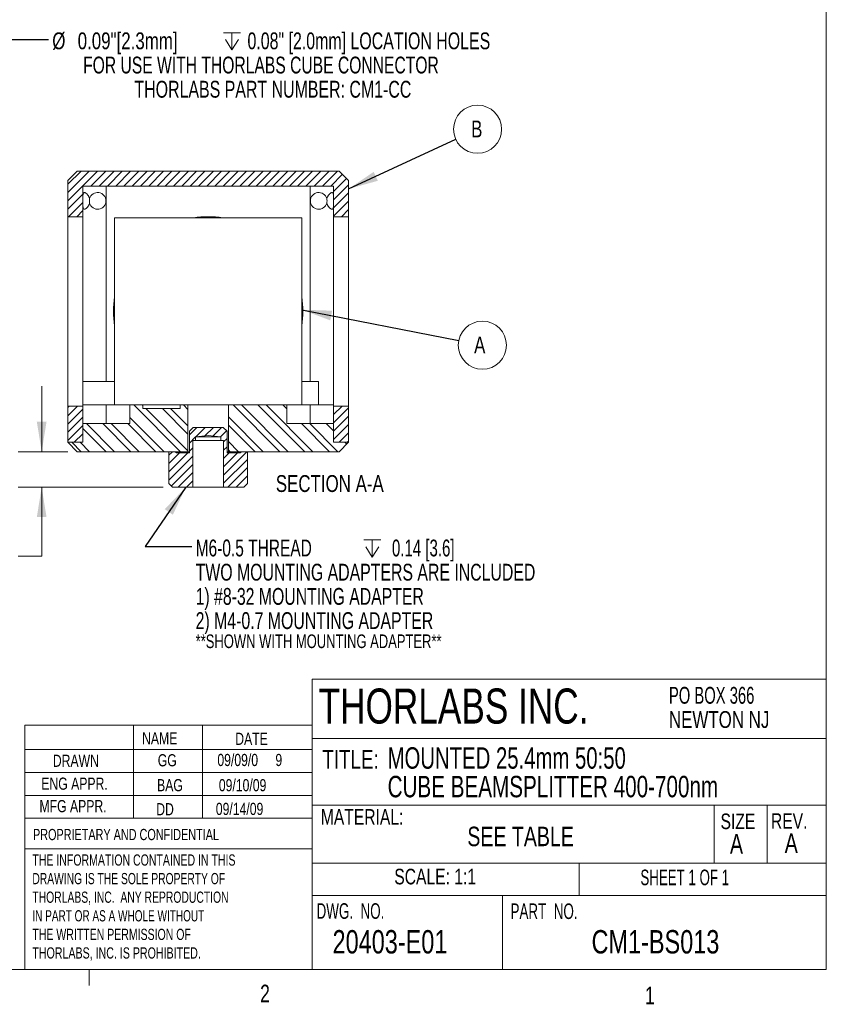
# Model space of a CAD drawing. Header units: inches. Extents: x 0.3 to 10.7, y 0.2 to 8.2.
# Tile 4 of 8: x 6.3 to 10.7, y 0.2 to 5.5. Entities that reach past the tile are written whole.
import ezdxf

# ---------------------------------------------------------------- set-up
doc = ezdxf.new("R2010")
doc.units = ezdxf.units.IN
doc.header["$MEASUREMENT"] = 0
doc.styles.add('SLDTEXTSTYLE0', font='TXT', dxfattribs={"width": 0.75})
doc.styles.add('SLDTEXTSTYLE1', font='TXT', dxfattribs={"width": 0.642857})
doc.styles.add('SLDTEXTSTYLE10', font='TXT', dxfattribs={"width": 0.65625})
doc.styles.add('SLDTEXTSTYLE19', font='TXT', dxfattribs={"width": 0.72})
doc.styles.add('SLDTEXTSTYLE2', font='TXT', dxfattribs={"width": 0.721154})
doc.styles.add('SLDTEXTSTYLE23', font='TXT', dxfattribs={"width": 0.6875})
doc.styles.add('SLDTEXTSTYLE24', font='TXT', dxfattribs={"width": 0.706731})
doc.styles.add('SLDTEXTSTYLE25', font='TXT', dxfattribs={"width": 0.694853})
doc.styles.add('SLDTEXTSTYLE26', font='TXT', dxfattribs={"width": 0.703125})
doc.styles.add('SLDTEXTSTYLE27', font='TXT', dxfattribs={"width": 0.711207})
doc.styles.add('SLDTEXTSTYLE3', font='TXT', dxfattribs={"width": 0.6375})
doc.styles.add('SLDTEXTSTYLE4', font='TXT', dxfattribs={"width": 0.701613})
doc.styles.add('SLDTEXTSTYLE5', font='TXT', dxfattribs={"width": 0.685345})
doc.styles.add('SLDTEXTSTYLE6', font='TXT', dxfattribs={"width": 0.689516})
doc.styles.add('SLDTEXTSTYLE7', font='TXT', dxfattribs={"width": 0.666667})
doc.styles.add('SLDTEXTSTYLE8', font='TXT', dxfattribs={"width": 0.701087})
doc.styles.add('SLDTEXTSTYLE9', font='TXT', dxfattribs={"width": 0.708333})
doc.dimstyles.new('SLDDIMSTYLE2', dxfattribs={"dimtxt": 0.09, "dimasz": 0.16, "dimexe": 0, "dimexo": 0.0625, "dimgap": 0.0225, "dimtad": 0, "dimtih": 1, "dimtoh": 1, "dimdsep": 46, "dimtxsty": 'SLDTEXTSTYLE0', "dimsah": 1, "dimcen": 0.09, "dimadec": 0, "dimazin": 0, "dimtfac": 1, "dimtofl": 0, "dimtmove": 0, "dimatfit": 3, "dimfxl": 1, "dimtolj": 1, "dimtzin": 12, "dimarcsym": 0})
doc.dimstyles.new('SLDDIMSTYLE3', dxfattribs={"dimtxt": 0.16, "dimasz": 0.16, "dimexe": 0, "dimexo": 0.0625, "dimgap": 0.04, "dimtad": 0, "dimtih": 1, "dimtoh": 1, "dimdec": 0, "dimzin": 0, "dimdsep": 46, "dimtxsty": 'Standard', "dimsah": 1, "dimcen": 0.09, "dimadec": 0, "dimazin": 0, "dimtfac": 1, "dimtdec": 0, "dimtofl": 0, "dimtmove": 0, "dimatfit": 3, "dimfxl": 1, "dimtolj": 1, "dimtzin": 0, "dimarcsym": 0})

# ---------------------------------------------------------------- blocks, each defined once
blk = doc.blocks.new('SW_NOTE_0')
at = {"color": 0, "linetype": 'Continuous', "lineweight": 0, "char_height": 0.06, "attachment_point": 1}
for s, insert, style in [('THE INFORMATION CONTAINED IN THIS', (0, 0.0766), 'SLDTEXTSTYLE4'), ('DRAWING IS THE SOLE PROPERTY OF', (0, -0.0227), 'SLDTEXTSTYLE5'), ('THORLABS, INC.  ANY REPRODUCTION ', (0, -0.1221), 'SLDTEXTSTYLE6'), ('IN PART OR AS A WHOLE WITHOUT', (0, -0.2215), 'SLDTEXTSTYLE7'), ('THE WRITTEN PERMISSION OF', (0, -0.3208), 'SLDTEXTSTYLE8'), ('THORLABS, INC. IS PROHIBITED.', (0, -0.4202), 'SLDTEXTSTYLE9')]:
    blk.add_mtext(s, dxfattribs=dict(at, insert=insert, style=style))
blk = doc.blocks.new('SW_NOTE_1')
at = {"color": 0, "linetype": 'Continuous', "lineweight": 0, "char_height": 0.065, "attachment_point": 1, "style": 'SLDTEXTSTYLE0'}
for s, insert in [('09/09/0', (0, 0.083)), ('9', (0.3101, 0.083))]:
    blk.add_mtext(s, dxfattribs=dict(at, insert=insert))
blk = doc.blocks.new('SW_NOTE_2')
at = {"color": 0, "linetype": 'Continuous', "lineweight": 0, "char_height": 0.09, "attachment_point": 1}
for s, insert, style in [('PO BOX 366', (0, 0.115), 'SLDTEXTSTYLE10'), ('NEWTON NJ', (0, -0.0144), 'SLDTEXTSTYLE0')]:
    blk.add_mtext(s, dxfattribs=dict(at, insert=insert, style=style))
blk = doc.blocks.new('SW_NOTE_4')
at = {"color": 0, "linetype": 'Continuous', "lineweight": 0, "char_height": 0.114583, "attachment_point": 1}
for s, insert, style in [('MOUNTED 25.4mm 50:50', (0, 0.1464), 'SLDTEXTSTYLE9'), ('CUBE BEAMSPLITTER 400-700nm', (0, -0.0064), 'SLDTEXTSTYLE19')]:
    blk.add_mtext(s, dxfattribs=dict(at, insert=insert, style=style))
blk = doc.blocks.new('SW_SYMBOL_HOLE_DEPTH')
at = {"color": 0, "linetype": 'Continuous', "lineweight": 0}
for p, q in [((0, 34.4), (31.5, 34.4)), ((3.9, 21.9), (15.7, 3)), ((15.7, 34.4), (15.7, 3)), ((27.6, 21.9), (15.7, 3))]:
    blk.add_line(p, q, dxfattribs=at)
blk = doc.blocks.new('SW_NOTE_6')
at = {"color": 0, "linetype": 'Continuous', "lineweight": 0, "xscale": 0.0029200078, "yscale": 0.0029200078, "zscale": 0.0029200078}
blk.add_blockref('SW_SYMBOL_HOLE_DEPTH', (0.9341, -0.0655), dxfattribs=at)
at = {"color": 0, "linetype": 'Continuous', "lineweight": 0, "char_height": 0.09, "attachment_point": 1}
for s, insert, style in [('%%c', (0.0198, 0.037), 'SLDTEXTSTYLE0'), ('0.09"[2.3mm] ', (0.1555, 0.037), 'SLDTEXTSTYLE0'), ('0.08" [2.0mm] LOCATION HOLES', (1.0627, 0.037), 'SLDTEXTSTYLE24'), ('FOR USE WITH THORLABS CUBE CONNECTOR', (0.1845, -0.0924), 'SLDTEXTSTYLE25'), ('THORLABS PART NUMBER: CM1-CC', (0.4589, -0.2217), 'SLDTEXTSTYLE24')]:
    blk.add_mtext(s, dxfattribs=dict(at, insert=insert, style=style))
blk = doc.blocks.new('*D28')
at = {"color": 7, "linetype": 'Continuous', "lineweight": 0}
for p, q in [((6.439, 3.1604), (6.439, 3.5104)), ((6.5787, 3.1604), (6.314, 3.1604)), ((7.0887, 2.9704), (6.314, 2.9704)), ((6.439, 2.6021), (6.439, 2.9704)), ((5.921, 2.7342), (5.921, 2.6128)), ((5.921, 2.7342), (5.9393, 2.7342)), ((6.1602, 2.7342), (6.142, 2.7342)), ((6.1602, 2.7342), (6.1602, 2.6128)), ((5.921, 2.6128), (5.9393, 2.6128)), ((6.1602, 2.6128), (6.142, 2.6128)), ((6.314, 2.6021), (6.439, 2.6021))]:
    blk.add_line(p, q, dxfattribs=at)
for points in [[(6.439, 3.1604), (6.465, 3.3204), (6.413, 3.3204)], [(6.439, 2.9704), (6.413, 2.8104), (6.465, 2.8104)]]:
    blk.add_solid(points, dxfattribs=at)
at = {"color": 7, "linetype": 'Continuous', "lineweight": 0, "char_height": 0.09, "attachment_point": 1, "style": 'SLDTEXTSTYLE0'}
for s, insert in [('4.8', (5.9575, 2.717)), ('0.19', (5.9242, 2.5742))]:
    blk.add_mtext(s, dxfattribs=dict(at, insert=insert))
blk = doc.blocks.new('SW_NOTE_7')
at = {"color": 0, "linetype": 'Continuous', "lineweight": 0, "xscale": 0.0029200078, "yscale": 0.0029200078, "zscale": 0.0029200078}
blk.add_blockref('SW_SYMBOL_HOLE_DEPTH', (0.9175, -0.0654), dxfattribs=at)
at = {"color": 0, "linetype": 'Continuous', "lineweight": 0, "attachment_point": 1}
for s, insert, char_height, style in [('M6-0.5 THREAD ', (0.0198, 0.037), 0.09, 'SLDTEXTSTYLE23'), (' 0.14 [3.6]', (1.0461, 0.037), 0.09, 'SLDTEXTSTYLE7'), ('TWO MOUNTING ADAPTERS ARE INCLUDED', (0.0198, -0.0923), 0.09, 'SLDTEXTSTYLE26'), ('1) #8-32 MOUNTING ADAPTER', (0.0198, -0.2217), 0.09, 'SLDTEXTSTYLE8'), ('2) M4-0.7 MOUNTING ADAPTER', (0.0198, -0.3511), 0.09, 'SLDTEXTSTYLE26'), ('**SHOWN WITH MOUNTING ADAPTER**', (0.0198, -0.4701), 0.072917, 'SLDTEXTSTYLE27')]:
    blk.add_mtext(s, dxfattribs=dict(at, insert=insert, char_height=char_height, style=style))
blk = doc.blocks.new('SW_NOTE_8')
at = {"color": 0, "linetype": 'Continuous', "lineweight": 0}
blk.add_circle((0.1262, -0.0248), 0.1286, dxfattribs=at)
at = {"color": 0, "linetype": 'Continuous', "lineweight": 0, "insert": (0.0819, 0.0215), "char_height": 0.09, "attachment_point": 1, "style": 'SLDTEXTSTYLE0'}
blk.add_mtext('A', dxfattribs=at)
blk = doc.blocks.new('SW_NOTE_9')
at = {"color": 0, "linetype": 'Continuous', "lineweight": 0}
blk.add_circle((0.1167, 0.054), 0.1286, dxfattribs=at)
at = {"color": 0, "linetype": 'Continuous', "lineweight": 0, "insert": (0.0823, 0.1003), "char_height": 0.09, "attachment_point": 1, "style": 'SLDTEXTSTYLE0'}
blk.add_mtext('B', dxfattribs=at)

msp = doc.modelspace()

# ---------------------------------------------------------------- hatches: boundary and pattern name
at = {"linetype": 'Continuous', "lineweight": 0}
h = msp.add_hatch(dxfattribs=at)
h.set_pattern_fill('ANSI31', scale=0.25, style=0)
h.paths.add_polyline_path([(7.8787, 4.6594), (7.8787, 4.6604), (7.8113, 4.6604), (7.8113, 4.6594), (7.7978, 4.6594), (7.7978, 4.6604), (7.7802, 4.6604), (7.7802, 4.6594), (7.766, 4.6594), (7.766, 4.6604), (7.745, 4.6604), (7.745, 4.6594), (7.7317, 4.6594), (7.7317, 4.6604), (7.5457, 4.6604), (7.5457, 4.6594), (7.5357, 4.6594), (7.5357, 4.6604), (7.3352, 4.6604), (7.3352, 4.6594), (6.8286, 4.6594), (6.8286, 4.6604), (6.6287, 4.6604), (6.5787, 4.6104), (6.5787, 4.4164), (6.6587, 4.4164), (6.6587, 4.5804), (7.9987, 4.5804), (7.9987, 4.4164), (8.0787, 4.4164), (8.0787, 4.6104), (8.0287, 4.6604), (7.9436, 4.6604), (7.9436, 4.6594), (7.9291, 4.6594), (7.9291, 4.6604), (7.8904, 4.6604), (7.8904, 4.6594)], flags=0)
h = msp.add_hatch(dxfattribs=at)
h.set_pattern_fill('ANSI32', scale=0.25, angle=90, style=0)
h.paths.add_polyline_path([(6.5787, 3.2104), (6.6287, 3.1604), (7.2204, 3.1604), (7.2204, 3.4104), (7.1787, 3.4104), (7.1787, 3.3904), (6.9787, 3.3904), (6.9787, 3.4104), (6.9092, 3.4104), (6.9092, 3.3104), (6.6592, 3.3104), (6.6592, 3.2104)], flags=0)
h = msp.add_hatch(dxfattribs=at)
h.set_pattern_fill('ANSI31', scale=0.25, style=0)
h.paths.add_polyline_path([(6.6587, 3.2104), (6.6587, 3.4044), (6.5787, 3.4044), (6.5787, 3.2104)], flags=0)
h = msp.add_hatch(dxfattribs=at)
h.set_pattern_fill('ANSI32', scale=0.25, angle=90, style=0)
h.paths.add_polyline_path([(8.0287, 3.1604), (8.0787, 3.2104), (7.9982, 3.2104), (7.9982, 3.3104), (7.7482, 3.3104), (7.7482, 3.4104), (7.4369, 3.4104), (7.4369, 3.1604)], flags=0)
h = msp.add_hatch(dxfattribs=at)
h.set_pattern_fill('ANSI31', scale=0.25, style=0)
h.paths.add_polyline_path([(7.9987, 3.4044), (7.9987, 3.2104), (8.0787, 3.2104), (8.0787, 3.4044)], flags=0)
h = msp.add_hatch(dxfattribs=at)
h.set_pattern_fill('ANSI31', scale=0.25, style=0)
h.paths.add_polyline_path([(7.2467, 3.2204), (7.2607, 3.2204), (7.2607, 3.2404), (7.3287, 3.2463), (7.3967, 3.2404), (7.3967, 3.2204), (7.4107, 3.2204), (7.4107, 2.9704), (7.5187, 2.9704), (7.5387, 2.9904), (7.5387, 3.1604), (7.5057, 3.1604), (7.4987, 3.1534), (7.4291, 3.1534), (7.4291, 3.2704), (7.4091, 3.2904), (7.2483, 3.2904), (7.2283, 3.2704), (7.2283, 3.1534), (7.1587, 3.1534), (7.1517, 3.1604), (7.1187, 3.1604), (7.1187, 2.9904), (7.1387, 2.9704), (7.2467, 2.9704)], flags=0)

# ---------------------------------------------------------------- linework, layer by layer
at = {"color": 7, "linetype": 'Continuous', "lineweight": 0}
for p, q in [((10.6299, 0.3921), (10.6299, 8.1921)), ((6.5787, 4.6104), (6.6287, 4.6604)), ((6.8286, 4.6604), (6.6287, 4.6604)), ((6.8286, 4.6604), (6.8286, 4.6594)), ((6.8286, 4.6604), (6.8672, 4.6604)), ((6.8286, 4.6594), (7.3352, 4.6594)), ((6.8672, 4.6594), (6.8672, 4.6604)), ((6.8672, 4.6604), (6.8684, 4.6604)), ((6.8684, 4.6594), (6.8684, 4.6604)), ((7.1237, 4.6604), (6.8684, 4.6604)), ((7.1237, 4.6594), (7.1237, 4.6604)), ((7.1237, 4.6604), (7.1337, 4.6604)), ((7.1337, 4.6594), (7.1337, 4.6604)), ((7.3166, 4.6604), (7.1337, 4.6604)), ((7.3166, 4.6604), (7.3166, 4.6594)), ((7.3166, 4.6604), (7.3237, 4.6604)), ((7.3237, 4.6594), (7.3237, 4.6604)), ((7.3238, 4.6604), (7.3237, 4.6604)), ((7.3238, 4.6594), (7.3238, 4.6604)), ((7.3238, 4.6604), (7.3287, 4.6604)), ((7.3287, 4.6594), (7.3287, 4.6604)), ((7.3287, 4.6604), (7.3336, 4.6604)), ((7.3336, 4.6594), (7.3336, 4.6604)), ((7.3336, 4.6604), (7.3337, 4.6604)), ((7.3337, 4.6594), (7.3337, 4.6604)), ((7.3337, 4.6604), (7.3352, 4.6604)), ((7.3352, 4.6594), (7.3352, 4.6604)), ((7.5357, 4.6604), (7.3352, 4.6604)), ((7.5357, 4.6594), (7.5357, 4.6604)), ((7.5357, 4.6604), (7.5457, 4.6604)), ((7.5357, 4.6594), (7.5457, 4.6594)), ((7.5457, 4.6594), (7.5457, 4.6604)), ((7.7317, 4.6604), (7.5457, 4.6604)), ((7.7317, 4.6604), (7.7317, 4.6594)), ((7.7317, 4.6604), (7.7448, 4.6604)), ((7.7317, 4.6594), (7.745, 4.6594)), ((7.7448, 4.6604), (7.7448, 4.6594)), ((7.745, 4.6594), (7.745, 4.6604)), ((7.766, 4.6604), (7.745, 4.6604)), ((7.766, 4.6604), (7.766, 4.6594)), ((7.766, 4.6594), (7.7802, 4.6594)), ((7.7664, 4.6594), (7.7664, 4.6604)), ((7.7664, 4.6604), (7.7796, 4.6604)), ((7.7797, 4.6604), (7.7797, 4.6594)), ((7.78, 4.6594), (7.78, 4.6604)), ((7.7802, 4.6594), (7.7802, 4.6604)), ((7.7978, 4.6604), (7.7802, 4.6604)), ((7.7978, 4.6604), (7.7978, 4.6594)), ((7.7978, 4.6594), (7.8113, 4.6594)), ((7.7979, 4.6594), (7.7979, 4.6604)), ((7.7982, 4.6594), (7.7982, 4.6604)), ((7.7982, 4.6604), (7.8113, 4.6604)), ((7.8113, 4.6594), (7.8113, 4.6604)), ((7.8787, 4.6604), (7.8113, 4.6604)), ((7.8787, 4.6604), (7.8787, 4.6594)), ((7.8787, 4.6604), (7.8904, 4.6604)), ((7.8787, 4.6594), (7.8904, 4.6594)), ((7.8904, 4.6594), (7.8904, 4.6604)), ((7.9291, 4.6604), (7.8904, 4.6604)), ((7.9291, 4.6604), (7.9291, 4.6594)), ((7.9291, 4.6594), (7.9436, 4.6594)), ((7.9358, 4.6594), (7.9358, 4.6604)), ((7.9436, 4.6594), (7.9436, 4.6604)), ((8.0287, 4.6604), (7.9436, 4.6604)), ((8.0287, 4.6604), (8.0787, 4.6104)), ((6.5787, 4.6104), (6.5787, 4.4164)), ((7.9987, 4.5804), (6.6587, 4.5804)), ((6.6587, 4.5804), (6.6587, 4.4164)), ((6.7837, 4.5804), (6.7837, 3.5354)), ((7.8737, 3.5354), (7.8737, 4.5804)), ((7.9987, 4.5804), (7.9987, 4.4164)), ((8.0787, 4.6104), (8.0787, 4.4164)), ((6.5787, 4.4164), (6.6587, 4.4164)), ((6.5787, 4.4164), (6.5787, 3.4044)), ((6.6587, 3.4044), (6.6587, 4.4164)), ((6.8287, 4.4104), (6.8287, 3.4104)), ((7.8287, 4.4104), (6.8287, 4.4104)), ((7.8287, 4.4104), (7.8287, 3.4104)), ((7.8287, 4.4104), (7.8287, 3.4104)), ((7.9987, 4.4164), (8.0787, 4.4164)), ((7.9987, 3.4044), (7.9987, 4.4164)), ((8.0787, 3.4044), (8.0787, 4.4164)), ((6.8287, 3.5354), (6.6592, 3.5354)), ((6.6592, 3.4104), (6.6592, 3.5354)), ((7.8287, 3.5354), (7.9177, 3.5354)), ((7.9177, 3.4104), (7.9177, 3.5354)), ((6.6587, 3.4044), (6.5787, 3.4044)), ((6.5787, 3.4044), (6.5787, 3.2104)), ((6.6587, 3.4044), (6.6587, 3.2104)), ((6.6592, 3.3104), (6.6592, 3.4104)), ((6.7842, 3.4104), (6.6592, 3.4104)), ((6.7842, 3.3104), (6.7842, 3.4104)), ((6.8287, 3.4104), (6.7842, 3.4104)), ((7.8287, 3.4104), (6.8287, 3.4104)), ((6.9092, 3.4104), (6.9092, 3.3104)), ((6.9787, 3.3904), (6.9787, 3.4104)), ((6.9787, 3.3904), (7.1787, 3.3904)), ((7.1787, 3.4104), (7.1787, 3.3904)), ((7.2204, 3.1604), (7.2204, 3.4104)), ((7.4369, 3.4104), (7.4369, 3.1604)), ((7.7482, 3.4104), (7.7482, 3.3104)), ((7.8287, 3.4104), (7.8732, 3.4104)), ((7.8732, 3.3104), (7.8732, 3.4104)), ((7.8732, 3.4104), (7.9982, 3.4104)), ((7.9982, 3.3104), (7.9982, 3.4104)), ((8.0787, 3.4044), (7.9987, 3.4044)), ((7.9987, 3.4044), (7.9987, 3.2104)), ((8.0787, 3.4044), (8.0787, 3.2104)), ((6.6592, 3.3104), (6.6592, 3.2104)), ((6.6592, 3.3104), (6.9092, 3.3104)), ((7.2283, 3.2704), (7.2483, 3.2904)), ((7.2283, 3.1534), (7.2283, 3.2704)), ((7.4091, 3.2904), (7.2483, 3.2904)), ((7.4091, 3.2904), (7.4291, 3.2704)), ((7.4291, 3.2704), (7.4291, 3.1534)), ((7.7482, 3.3104), (7.9982, 3.3104)), ((7.9982, 3.2104), (7.9982, 3.3104)), ((6.5787, 3.2104), (6.6587, 3.2104)), ((6.6287, 3.1604), (6.5787, 3.2104)), ((6.5787, 3.2104), (6.6592, 3.2104)), ((7.2467, 2.9704), (7.2467, 3.2204)), ((7.2467, 3.2204), (7.2607, 3.2204)), ((7.2607, 3.2404), (7.3287, 3.2463)), ((7.2607, 3.2204), (7.2607, 3.2404)), ((7.2607, 3.2404), (7.3967, 3.2404)), ((7.2607, 3.2204), (7.3967, 3.2204)), ((7.3287, 3.2463), (7.3967, 3.2404)), ((7.3967, 3.2404), (7.3967, 3.2204)), ((7.3967, 3.2204), (7.4107, 3.2204)), ((7.4107, 3.2204), (7.4107, 2.9704)), ((7.9982, 3.2104), (8.0787, 3.2104)), ((7.9987, 3.2104), (8.0787, 3.2104)), ((8.0787, 3.2104), (8.0287, 3.1604)), ((6.6287, 3.1604), (7.2204, 3.1604)), ((7.1187, 3.1604), (7.1187, 2.9904)), ((7.1187, 3.1604), (7.1517, 3.1604)), ((7.1517, 3.1604), (7.1587, 3.1534)), ((7.2204, 3.1604), (7.2283, 3.1604)), ((7.4291, 3.1604), (7.4369, 3.1604)), ((7.4369, 3.1604), (8.0287, 3.1604)), ((7.4987, 3.1534), (7.5057, 3.1604)), ((7.5057, 3.1604), (7.5387, 3.1604)), ((7.5387, 2.9904), (7.5387, 3.1604)), ((7.1587, 3.1534), (7.2283, 3.1534)), ((7.4291, 3.1534), (7.4987, 3.1534)), ((7.1387, 2.9704), (7.1187, 2.9904)), ((7.2467, 2.9704), (7.1387, 2.9704)), ((7.2467, 2.9704), (7.4107, 2.9704)), ((7.5187, 2.9704), (7.4107, 2.9704)), ((7.5387, 2.9904), (7.5187, 2.9704)), ((10.6299, 1.9438), (10.6299, 1.9698)), ((7.8832, 1.9438), (7.8832, 0.3921)), ((7.8832, 1.9438), (10.6299, 1.9438)), ((6.3492, 0.3921), (6.3492, 1.6989)), ((7.8832, 1.6989), (6.3492, 1.6989)), ((6.9294, 1.6989), (6.9294, 1.201)), ((7.2989, 1.6989), (7.2989, 1.201)), ((7.8832, 1.6268), (10.6299, 1.6268)), ((7.8832, 1.568), (6.3492, 1.568)), ((7.8832, 1.4457), (6.3492, 1.4457)), ((7.8832, 1.3233), (6.3492, 1.3233)), ((7.8832, 1.2702), (10.6299, 1.2702)), ((10.0325, 1.2702), (10.0325, 0.9614)), ((10.3152, 1.2694), (10.3152, 0.9614)), ((7.8832, 1.201), (6.3492, 1.201)), ((6.3492, 1.0382), (7.8832, 1.0382)), ((7.8832, 0.9614), (10.6299, 0.9614)), ((9.3114, 0.9614), (9.3114, 0.789)), ((7.8832, 0.789), (10.6299, 0.789)), ((8.9001, 0.789), (8.9001, 0.3921)), ((10.6299, 0.3921), (0.3299, 0.3921)), ((6.6922, 0.3921), (6.6922, 0.3073))]:
    msp.add_line(p, q, dxfattribs=at)
for centre, radius, start, end in [((6.7381, 4.5009), 0.0445, 195.7131, 164.2869), ((7.9192, 4.5009), 0.0445, 15.713, 344.287), ((6.7381, 4.5009), 0.0445, 164.2876, 195.7124), ((7.9192, 4.5009), 0.0445, 344.2876, 15.7124), ((7.3287, 3.9104), 0.506, 81.1678, 98.8322), ((7.3287, 3.9104), 0.506, 171.1678, 188.8322), ((7.3287, 3.9104), 0.506, 351.1678, 8.8322), ((7.3204, 3.3198), 0.6618, 177.5586, 182.4414), ((7.329, 3.3198), 0.6698, 357.5925, 2.4075)]:
    msp.add_arc(centre, radius, start, end, dxfattribs=at)
for points, knots in [([(7.7448, 4.6604), (7.7448, 4.6604), (7.7448, 4.6604), (7.745, 4.6604), (7.745, 4.6604)], [0, 0, 0, 0, 0.487189, 1, 1, 1, 1]), ([(7.766, 4.6604), (7.7661, 4.6604), (7.7664, 4.6604), (7.7664, 4.6604), (7.7664, 4.6604)], [0, 0, 0, 0, 0.499971, 1, 1, 1, 1]), ([(7.7797, 4.6604), (7.7797, 4.6604), (7.7797, 4.6604), (7.7798, 4.6604), (7.7799, 4.6604), (7.78, 4.6604)], [0, 0, 0, 0, 0.505471, 0.7527563, 1, 1, 1, 1]), ([(7.78, 4.6604), (7.78, 4.6604), (7.7801, 4.6604), (7.7801, 4.6604), (7.7802, 4.6604)], [0, 0, 0, 0, 0.560127, 1, 1, 1, 1]), ([(7.7978, 4.6604), (7.7978, 4.6604), (7.7979, 4.6604), (7.7979, 4.6604), (7.7979, 4.6604)], [0, 0, 0, 0, 0.559986, 1, 1, 1, 1]), ([(7.7979, 4.6604), (7.7979, 4.6604), (7.798, 4.6604), (7.7981, 4.6604), (7.7981, 4.6604), (7.7982, 4.6604), (7.7982, 4.6604)], [0, 0, 0, 0, 0.210512, 0.421057, 0.631603, 1, 1, 1, 1]), ([(7.9292, 4.6604), (7.9293, 4.6604), (7.9298, 4.6604), (7.9309, 4.6604), (7.9324, 4.6604), (7.9341, 4.6604), (7.9352, 4.6604), (7.9358, 4.6604)], [0, 0, 0, 0, 0.069044, 0.301546, 0.534426, 0.767163, 1, 1, 1, 1]), ([(7.9358, 4.6604), (7.9363, 4.6604), (7.9374, 4.6604), (7.9389, 4.6604), (7.9404, 4.6604), (7.9417, 4.6604), (7.9428, 4.6604), (7.9433, 4.6604), (7.9436, 4.6604)], [0, 0, 0, 0, 0.1678425, 0.335617, 0.5034401, 0.6712312, 0.8390478, 1, 1, 1, 1]), ([(6.6953, 4.4889), (6.6951, 4.4883), (6.6946, 4.4866), (6.6936, 4.4839), (6.6923, 4.4809), (6.6908, 4.4779), (6.6891, 4.4749), (6.6871, 4.4719), (6.6848, 4.4688), (6.6824, 4.4661), (6.6801, 4.4637), (6.6777, 4.4615), (6.6754, 4.4598), (6.6732, 4.4583), (6.6711, 4.4573), (6.6691, 4.4566), (6.6673, 4.4564), (6.6657, 4.4566), (6.6643, 4.4572), (6.6631, 4.4581), (6.6622, 4.4594), (6.6613, 4.461), (6.6607, 4.4629), (6.6602, 4.465), (6.6598, 4.4672), (6.6594, 4.4697), (6.6592, 4.4724), (6.659, 4.4753), (6.6589, 4.4784), (6.6588, 4.4816), (6.6587, 4.4851), (6.6587, 4.4888), (6.6587, 4.4928), (6.6587, 4.4969), (6.6587, 4.5008), (6.6587, 4.5047), (6.6587, 4.5084), (6.6587, 4.5121), (6.6587, 4.5157), (6.6588, 4.5191), (6.6588, 4.5225), (6.659, 4.5257), (6.6591, 4.5287), (6.6594, 4.5315), (6.6597, 4.5341), (6.6601, 4.5365), (6.6606, 4.5386), (6.6612, 4.5404), (6.6619, 4.5419), (6.6627, 4.5432), (6.6636, 4.5442), (6.6646, 4.5449), (6.6658, 4.5453), (6.6671, 4.5455), (6.6685, 4.5454), (6.67, 4.545), (6.6716, 4.5444), (6.6733, 4.5435), (6.6752, 4.5423), (6.6772, 4.5408), (6.6793, 4.5389), (6.6815, 4.5368), (6.6836, 4.5344), (6.6856, 4.532), (6.6874, 4.5294), (6.6892, 4.5267), (6.6909, 4.5237), (6.6926, 4.5205), (6.6941, 4.5169), (6.6949, 4.5143), (6.6953, 4.513)], [0, 0, 0, 0, 0.0068259, 0.020247, 0.0337159, 0.0471979, 0.060637, 0.0781766, 0.0957791, 0.1133882, 0.1309368, 0.1486517, 0.1664317, 0.1842038, 0.201908, 0.2193222, 0.2368204, 0.2543071, 0.2717057, 0.2866161, 0.3015911, 0.3165638, 0.3314711, 0.3449911, 0.3585602, 0.3721302, 0.3856514, 0.3990906, 0.4125759, 0.426062, 0.4395022, 0.4545907, 0.4697434, 0.4848963, 0.499985, 0.5138225, 0.5277094, 0.5415963, 0.5554337, 0.5692744, 0.5831651, 0.597055, 0.6108947, 0.6246536, 0.6384638, 0.6522731, 0.6660307, 0.6794975, 0.6930127, 0.7065292, 0.7199976, 0.7334313, 0.7469077, 0.7603879, 0.7738268, 0.7881286, 0.802471, 0.8168183, 0.8311267, 0.8472885, 0.8634972, 0.879708, 0.8958729, 0.9103309, 0.9248516, 0.9393817, 0.9538795, 0.9683184, 0.9841623, 1, 1, 1, 1]), ([(7.9621, 4.513), (7.9624, 4.5142), (7.9632, 4.5167), (7.9646, 4.5201), (7.9663, 4.5235), (7.9682, 4.5268), (7.9703, 4.53), (7.9724, 4.5328), (7.9747, 4.5355), (7.9769, 4.5378), (7.9792, 4.5399), (7.9814, 4.5417), (7.9834, 4.5431), (7.9853, 4.5441), (7.9869, 4.5449), (7.9885, 4.5453), (7.99, 4.5455), (7.9914, 4.5454), (7.9927, 4.5449), (7.9939, 4.544), (7.995, 4.5428), (7.9958, 4.5412), (7.9965, 4.5394), (7.9971, 4.5375), (7.9975, 4.5352), (7.9979, 4.5327), (7.9981, 4.5301), (7.9983, 4.5272), (7.9984, 4.5242), (7.9985, 4.5211), (7.9986, 4.5177), (7.9986, 4.5142), (7.9987, 4.5106), (7.9987, 4.507), (7.9987, 4.5033), (7.9987, 4.4995), (7.9987, 4.4958), (7.9987, 4.4921), (7.9986, 4.4884), (7.9986, 4.4849), (7.9986, 4.4814), (7.9985, 4.4781), (7.9983, 4.475), (7.9981, 4.4721), (7.9979, 4.4693), (7.9975, 4.4668), (7.9971, 4.4646), (7.9966, 4.4626), (7.9959, 4.4609), (7.9952, 4.4594), (7.9943, 4.4583), (7.9934, 4.4574), (7.9923, 4.4568), (7.9911, 4.4565), (7.9898, 4.4564), (7.9883, 4.4566), (7.9868, 4.4571), (7.9851, 4.4578), (7.9833, 4.4588), (7.9814, 4.4602), (7.9794, 4.4618), (7.9772, 4.4637), (7.975, 4.466), (7.9727, 4.4687), (7.9704, 4.4717), (7.9684, 4.4747), (7.9667, 4.4777), (7.9652, 4.4805), (7.9639, 4.4835), (7.9628, 4.4863), (7.9623, 4.4882), (7.9621, 4.4889)], [0, 0, 0, 0, 0.014847, 0.029737, 0.044599, 0.061247, 0.077954, 0.094672, 0.111334, 0.128279, 0.145278, 0.162273, 0.179212, 0.193578, 0.208011, 0.222458, 0.236876, 0.251229, 0.266885, 0.282613, 0.298336, 0.313985, 0.327756, 0.341579, 0.355402, 0.369173, 0.382556, 0.395985, 0.409415, 0.422799, 0.436443, 0.450135, 0.463826, 0.477471, 0.491303, 0.505185, 0.519067, 0.532899, 0.546757, 0.560664, 0.574571, 0.588428, 0.60225, 0.616124, 0.629997, 0.643818, 0.657412, 0.671057, 0.684702, 0.698296, 0.711663, 0.725075, 0.738489, 0.75186, 0.76568, 0.779541, 0.793406, 0.807232, 0.822547, 0.837905, 0.853267, 0.868587, 0.886025, 0.903523, 0.921014, 0.938444, 0.951613, 0.964822, 0.978019, 0.991172, 1, 1, 1, 1])]:
    msp.add_open_spline(points, degree=3, knots=knots, dxfattribs=at)

# ---------------------------------------------------------------- block references
for name, p in [('SW_NOTE_6', (6.4758, 5.3644)), ('SW_NOTE_9', (8.6511, 4.83)), ('SW_NOTE_8', (8.6673, 3.7544)), ('SW_NOTE_7', (7.2418, 2.6536)), ('SW_NOTE_2', (9.79, 1.7882)), ('SW_NOTE_4', (8.2872, 1.4341)), ('SW_NOTE_1', (7.3776, 1.4621)), ('SW_NOTE_0', (6.3892, 0.9312))]:
    msp.add_blockref(name, p, dxfattribs=at)

# ---------------------------------------------------------------- texts
at = {"color": 7, "linetype": 'Continuous', "lineweight": 0, "attachment_point": 1}
for s, insert, char_height, style in [('SECTION A-A', (7.6898, 3.0351), 0.09, 'SLDTEXTSTYLE0'), ('THORLABS INC.', (7.9183, 1.8945), 0.1875, 'SLDTEXTSTYLE0'), ('NAME', (6.9753, 1.6608), 0.065, 'SLDTEXTSTYLE0'), ('DATE', (7.4732, 1.6583), 0.065, 'SLDTEXTSTYLE0'), ('DRAWN', (6.4986, 1.5407), 0.065, 'SLDTEXTSTYLE0'), ('GG', (7.0592, 1.5434), 0.065, 'SLDTEXTSTYLE0'), ('TITLE:', (7.9386, 1.5662), 0.1, 'SLDTEXTSTYLE0'), ('ENG APPR.', (6.437, 1.4184), 0.065, 'SLDTEXTSTYLE0'), ('BAG', (7.0555, 1.4103), 0.065, 'SLDTEXTSTYLE0'), ('09/10/09', (7.3855, 1.4103), 0.065, 'SLDTEXTSTYLE0'), ('MFG APPR.', (6.4273, 1.2983), 0.065, 'SLDTEXTSTYLE0'), ('DD', (7.0509, 1.2818), 0.065, 'SLDTEXTSTYLE0'), ('09/14/09', (7.3693, 1.2835), 0.065, 'SLDTEXTSTYLE0'), ('MATERIAL:', (7.9302, 1.25), 0.08333, 'SLDTEXTSTYLE0'), ('SIZE', (10.0658, 1.2263), 0.08333, 'SLDTEXTSTYLE0'), ('REV.', (10.3351, 1.2279), 0.08333, 'SLDTEXTSTYLE0'), ('PROPRIETARY AND CONFIDENTIAL', (6.3927, 1.144), 0.06, 'SLDTEXTSTYLE2'), ('SEE TABLE', (8.7131, 1.1559), 0.10417, 'SLDTEXTSTYLE0'), ('A', (10.1162, 1.1164), 0.1042, 'SLDTEXTSTYLE0'), ('A', (10.4088, 1.1203), 0.1042, 'SLDTEXTSTYLE0'), ('SCALE: 1:1', (8.3228, 0.931), 0.08333, 'SLDTEXTSTYLE0'), ('SHEET 1 OF 1', (9.6378, 0.9266), 0.083333, 'SLDTEXTSTYLE3'), ('DWG.  NO.', (7.9076, 0.7468), 0.08333, 'SLDTEXTSTYLE1'), ('PART  NO.', (8.9438, 0.7457), 0.08333, 'SLDTEXTSTYLE1'), ('20403-E01', (7.993, 0.6032), 0.125, 'SLDTEXTSTYLE0'), ('CM1-BS013', (9.3766, 0.6032), 0.125, 'SLDTEXTSTYLE0'), ('2', (7.606, 0.3113), 0.0938, 'SLDTEXTSTYLE0'), ('1', (9.662, 0.3003), 0.0938, 'SLDTEXTSTYLE0')]:
    msp.add_mtext(s, dxfattribs=dict(at, insert=insert, char_height=char_height, style=style))

# ---------------------------------------------------------------- dimensions: what is measured, and where the dimension line sits
at = {"color": 7, "linetype": 'Continuous', "lineweight": 0}
dim = msp.add_linear_dim(base=(6.439, 2.9704), p1=(6.6287, 3.1604), p2=(7.1387, 2.9704), angle=90, dimstyle='SLDDIMSTYLE2', dxfattribs=at)
dim.commit()
dim.dimension.update_dxf_attribs({"geometry": '*D28', "text_midpoint": (6.439, 2.6021), "dimtype": 160})

# ---------------------------------------------------------------- leaders
for points in [[(5.2727, 3.9524), (6.2258, 5.3644), (6.4758, 5.3644)], [(8.0787, 4.565), (8.6511, 4.83)], [(7.8287, 3.9191), (8.6673, 3.7544)], [(7.2087, 2.9704), (6.9918, 2.6536), (7.2418, 2.6536)]]:
    msp.add_leader(points, dimstyle='SLDDIMSTYLE3', dxfattribs=at)

doc.saveas('drawing.dxf')
